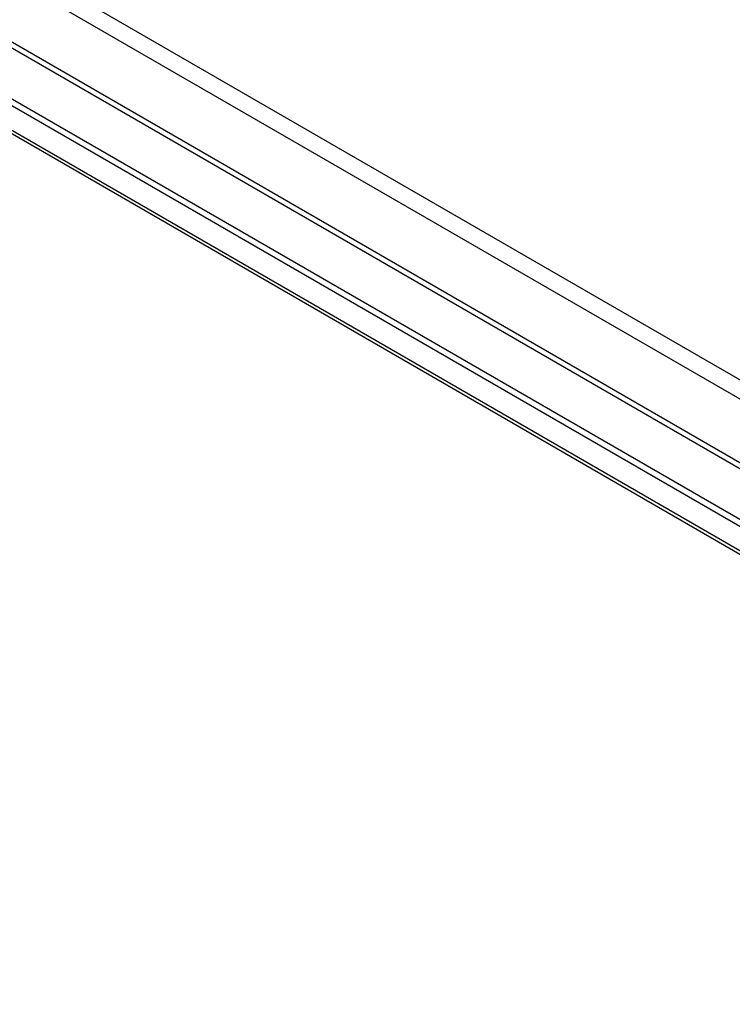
# Model space of a CAD drawing. Header units: inches. Extents: x 14 to 193, y 15 to 125.
# Tile 88 of 90: x 174 to 180, y 84 to 92. Entities that reach past the tile are written whole.
import ezdxf

# ---------------------------------------------------------------- set-up
doc = ezdxf.new("R2010")
doc.units = ezdxf.units.IN
doc.header["$LTSCALE"] = 12.41934
doc.header["$MEASUREMENT"] = 0
doc.layers.add('Visible Edges(ANSI)', color=7, linetype='Continuous', lineweight=25)
doc.layers.add('Visible Tangent Edges(ANSI)', color=7, linetype='Continuous', lineweight=25)

msp = doc.modelspace()

# ---------------------------------------------------------------- linework, layer by layer
at = {"layer": 'Visible Edges(ANSI)'}
for p, q in [((166.5503, 95.4336), (186.4947, 83.9186)), ((186.5428, 83.9464), (166.5984, 95.4613)), ((186.5422, 83.6493), (166.5439, 95.1953))]:
    msp.add_line(p, q, dxfattribs=at)
at = {"layer": 'Visible Tangent Edges(ANSI)'}
for p, q in [((187.777, 84.4252), (166.7038, 96.5918)), ((166.6338, 96.4705), (187.707, 84.3039)), ((187.2346, 84.0311), (167.1062, 95.6522)), ((187.0493, 84.0875), (167.2477, 95.5199)), ((166.4584, 95.2782), (186.5867, 83.6571))]:
    msp.add_line(p, q, dxfattribs=at)

doc.saveas('drawing.dxf')
